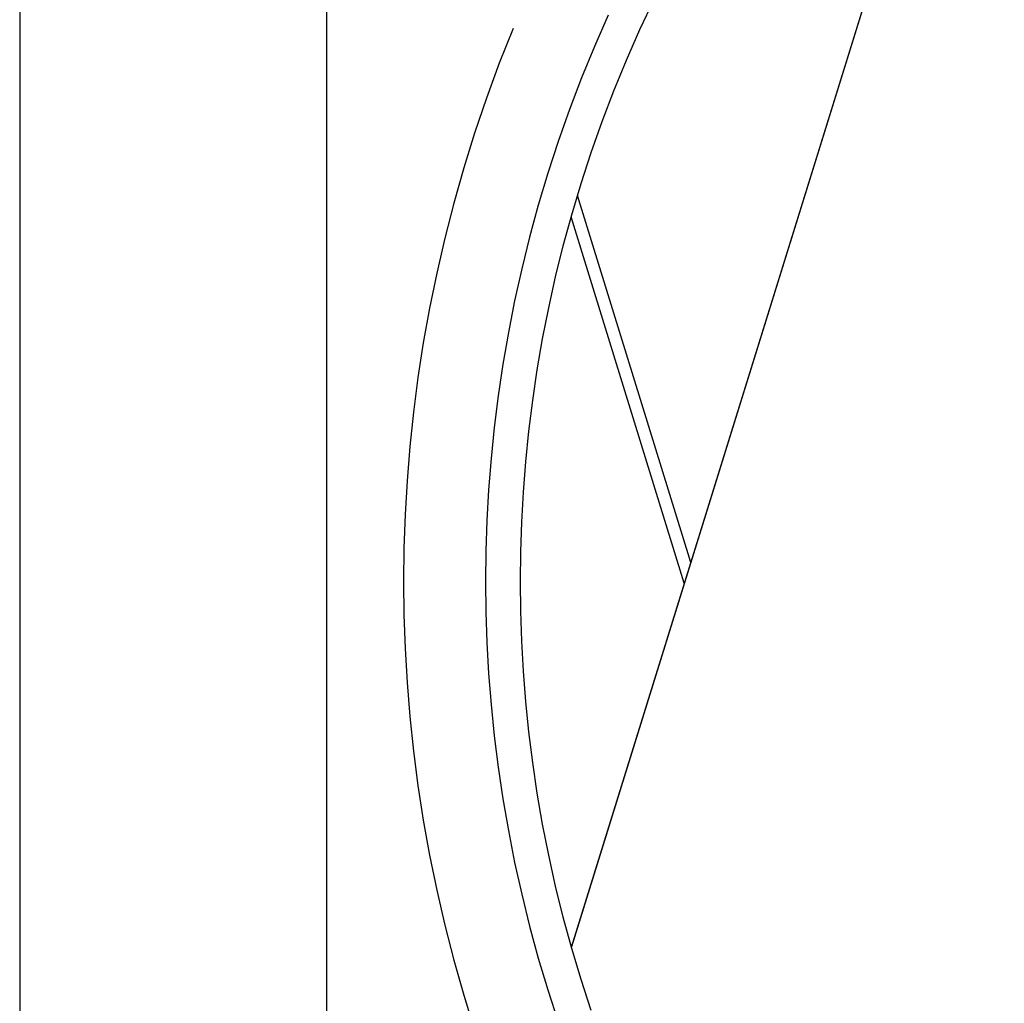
# Model space of a CAD drawing. Header units: millimetres. Extents: x -7950 to -6950, y 4408 to 5408.
# Tile 93 of 111: x -7267 to -7210, y 5089 to 5146. Entities that reach past the tile are written whole.
import ezdxf

# ---------------------------------------------------------------- set-up
doc = ezdxf.new("R2010")
doc.units = ezdxf.units.MM
doc.layers.add('SHOW Mini_Barndoor 002', color=7, linetype='Continuous', true_color=0x000000)

msp = doc.modelspace()

# ---------------------------------------------------------------- linework, layer by layer
at = {"layer": 'SHOW Mini_Barndoor 002', "color": 18, "lineweight": -3, "true_color": 0x000000}
for points in [[(-7266.551, 5204.043), (-7266.551, 5023.113)], [(-7210.127, 5172.461), (-7234.924, 5092.648)], [(-7234.916, 5092.62), (-7210.105, 5172.48)], [(-7248.947, 5077.078), (-7248.947, 5150.078)], [(-7233.784, 5088.997), (-7234.365, 5090.775), (-7234.898, 5092.556), (-7235.385, 5094.339), (-7235.826, 5096.121), (-7236.221, 5097.9), (-7236.572, 5099.676), (-7236.878, 5101.447), (-7237.14, 5103.211), (-7237.36, 5104.967), (-7237.538, 5106.713), (-7237.675, 5108.449), (-7237.771, 5110.172), (-7237.828, 5111.883), (-7237.847, 5113.578), (-7237.828, 5115.274), (-7237.771, 5116.984), (-7237.675, 5118.708), (-7237.538, 5120.443), (-7237.36, 5122.19), (-7237.14, 5123.945), (-7236.878, 5125.71), (-7236.572, 5127.48), (-7236.221, 5129.256), (-7235.826, 5131.036), (-7235.385, 5132.818), (-7234.898, 5134.6), (-7234.365, 5136.382), (-7233.784, 5138.16), (-7233.157, 5139.934), (-7232.483, 5141.701), (-7231.761, 5143.46), (-7230.992, 5145.209), (-7230.175, 5146.945)], [(-7232.812, 5146.037), (-7233.602, 5144.242), (-7234.342, 5142.437), (-7235.035, 5140.624), (-7235.678, 5138.803), (-7236.273, 5136.979), (-7236.821, 5135.151), (-7237.32, 5133.322), (-7237.773, 5131.493), (-7238.179, 5129.667), (-7238.538, 5127.844), (-7238.852, 5126.027), (-7239.122, 5124.217), (-7239.347, 5122.415), (-7239.53, 5120.623), (-7239.67, 5118.842), (-7239.769, 5117.073), (-7239.828, 5115.319), (-7239.847, 5113.578), (-7239.828, 5111.838), (-7239.769, 5110.083), (-7239.67, 5108.315), (-7239.53, 5106.534), (-7239.347, 5104.742), (-7239.122, 5102.94), (-7238.852, 5101.13), (-7238.538, 5099.312), (-7238.179, 5097.49), (-7237.773, 5095.664), (-7237.32, 5093.835), (-7236.821, 5092.006), (-7236.273, 5090.178), (-7235.678, 5088.353)], [(-7238.269, 5145.265), (-7239.058, 5143.278), (-7239.793, 5141.284), (-7240.472, 5139.282), (-7241.096, 5137.277), (-7241.666, 5135.269), (-7242.182, 5133.261), (-7242.645, 5131.255), (-7243.055, 5129.252), (-7243.414, 5127.256), (-7243.721, 5125.266), (-7243.978, 5123.286), (-7244.186, 5121.317), (-7244.346, 5119.36), (-7244.458, 5117.417), (-7244.525, 5115.489), (-7244.547, 5113.578), (-7244.525, 5111.667), (-7244.458, 5109.739), (-7244.346, 5107.796), (-7244.186, 5105.839), (-7243.978, 5103.869), (-7243.721, 5101.889), (-7243.413, 5099.899), (-7243.055, 5097.902), (-7242.645, 5095.899), (-7242.182, 5093.893), (-7241.665, 5091.884), (-7241.095, 5089.876), (-7240.471, 5087.87)], [(-7228.079, 5114.678), (-7234.573, 5135.704)], [(-7228.449, 5113.489), (-7234.934, 5134.474)]]:
    msp.add_lwpolyline(points, dxfattribs=at)

doc.saveas('drawing.dxf')
